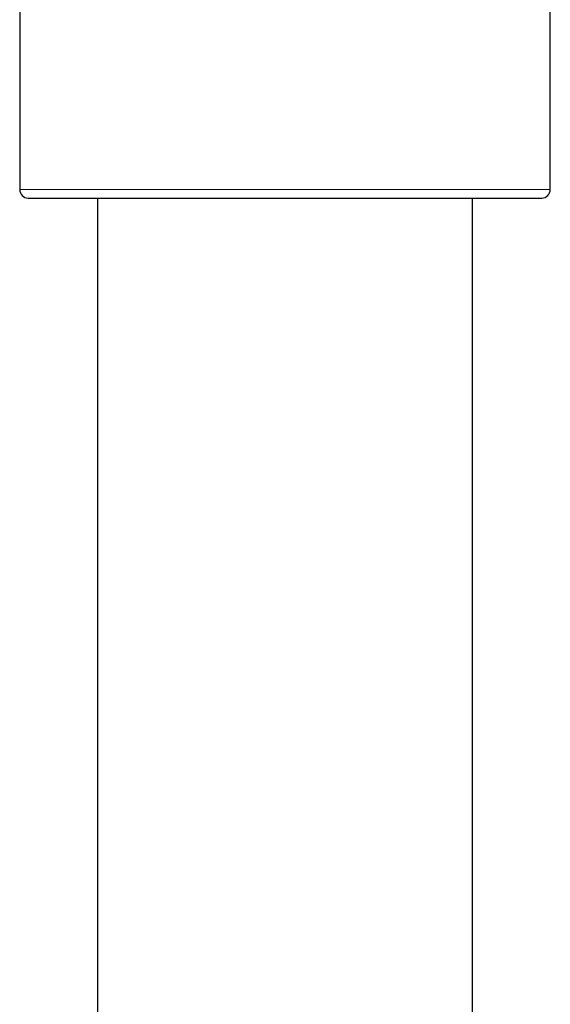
# Model space of a CAD drawing. Header units: millimetres. Extents: x 8 to 2427, y 12 to 2587.
# Tile 76 of 154: x 1113 to 1144, y 1433 to 1491. Entities that reach past the tile are written whole.
import ezdxf

# ---------------------------------------------------------------- set-up
doc = ezdxf.new("R2010")
doc.units = ezdxf.units.MM

msp = doc.modelspace()

# ---------------------------------------------------------------- linework, layer by layer
at = {"color": 7, "linetype": 'Continuous', "lineweight": 30}
for p, q in [((1113.274, 1514.707), (1113.274, 1480.707)), ((1144.274, 1480.707), (1144.274, 1514.707)), ((1113.774, 1480.207), (1143.774, 1480.207)), ((1117.824, 1480.207), (1117.824, 1431.753)), ((1139.724, 1431.715), (1139.724, 1480.207))]:
    msp.add_line(p, q, dxfattribs=at)
at = {"color": 252, "linetype": 'Continuous', "lineweight": 0}
msp.add_line((1113.274, 1480.707), (1144.274, 1480.707), dxfattribs=at)
at = {"color": 7, "linetype": 'Continuous', "lineweight": 30}
for centre, start, end in [((1113.774, 1480.707), 180, 270), ((1143.774, 1480.707), 270, 0)]:
    msp.add_arc(centre, 0.5, start, end, dxfattribs=at)

doc.saveas('drawing.dxf')
